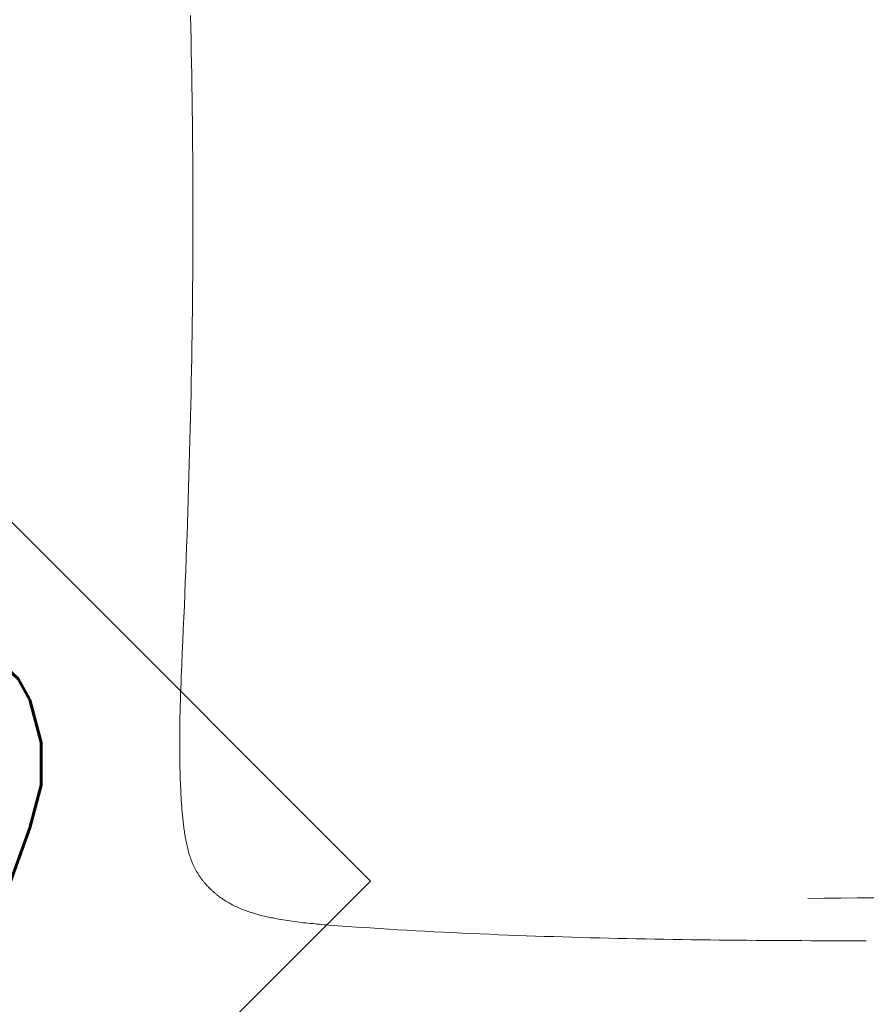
# Model space of a CAD drawing. Header units: millimetres. Extents: x -2074 to 12588, y -3630 to 101167.
# Tile 166 of 256: x 2979 to 3011, y 1552 to 1590. Entities that reach past the tile are written whole.
import ezdxf
from ezdxf.enums import TextEntityAlignment as Align

# ---------------------------------------------------------------- set-up
doc = ezdxf.new("R2010")
doc.units = ezdxf.units.MM
for name, color, linetype, lineweight in [('SelinAr_BUD_opisy', 7, 'Continuous', 20), ('SelinAr_BUD_opisy ścian', 7, 'Continuous', 20), ('SelinAr_BUD_wymiary', 7, 'Continuous', 18), ('SelinAr_WYP_armatura', 8, 'Continuous', 18)]:
    doc.layers.add(name, color=color, linetype=linetype, lineweight=lineweight)
doc.styles.add('style1', font='romans.shx', dxfattribs={"width": 0.6})
doc.dimstyles.new('ISO-25 Ania', dxfattribs={"dimtxt": 10, "dimasz": 5, "dimexe": 5, "dimexo": 0.625, "dimtad": 0, "dimrnd": 0.01, "dimtxsty": 'style1', "dimblk": 'ARCHTICK', "dimcen": 5, "dimdle": 5, "dimadec": 0, "dimazin": 0, "dimtfac": 1, "dimtmove": 0, "dimatfit": 3, "dimldrblk": 'ARCHTICK', "dimfxl": 0, "dimarcsym": 0})

# ---------------------------------------------------------------- blocks, each defined once
blk = doc.blocks.new('Umywalka KOŁO_bez barier')
at = {"linetype": 'Continuous'}
for points in [[(25.879, -28.631), (25.886, -29.257), (25.892, -29.884), (25.898, -30.511), (25.904, -31.138)], [(-7.621, -54.59), (-7.173, -54.58), (-6.725, -54.57), (-6.276, -54.561), (-5.828, -54.553), (-5.38, -54.545), (-4.931, -54.538), (-4.483, -54.531), (-4.035, -54.525), (-3.586, -54.52), (-3.138, -54.515), (-2.69, -54.511), (-2.241, -54.507), (-1.793, -54.504), (-1.345, -54.502), (-0.896, -54.501), (-0.448, -54.5), (0.001, -54.499), (0.002, -54.499)], [(27.515, -28.918), (27.515, -29.267), (27.515, -29.617), (27.514, -29.966), (27.514, -30.315), (27.513, -30.665), (27.512, -31.014), (27.511, -31.363), (27.509, -31.712), (27.508, -32.062), (27.506, -32.411), (27.503, -32.76), (27.501, -33.11), (27.498, -33.459), (27.495, -33.808), (27.492, -34.157), (27.488, -34.507), (27.484, -34.856), (27.48, -35.205), (27.475, -35.555), (27.47, -35.904), (27.464, -36.253), (27.459, -36.602), (27.453, -36.952), (27.446, -37.301), (27.439, -37.65), (27.432, -37.999), (27.424, -38.348), (27.416, -38.698), (27.408, -39.047), (27.399, -39.396), (27.39, -39.745), (27.38, -40.094), (27.369, -40.444), (27.359, -40.793), (27.348, -41.142), (27.336, -41.491), (27.324, -41.84), (27.311, -42.189), (27.298, -42.538), (27.284, -42.887), (27.27, -43.236), (27.255, -43.585), (27.239, -43.934), (27.223, -44.283), (27.207, -44.632), (27.19, -44.981), (27.172, -45.33), (27.153, -45.678), (27.134, -46.027), (27.115, -46.376), (27.094, -46.725), (27.073, -47.073), (27.063, -47.248), (27.052, -47.422), (27.04, -47.596), (27.029, -47.77), (27.006, -48.119), (26.982, -48.467), (26.97, -48.642), (26.957, -48.816), (26.945, -48.99), (26.932, -49.164), (26.918, -49.338), (26.911, -49.425), (26.904, -49.512), (26.897, -49.599), (26.889, -49.686), (26.881, -49.773), (26.873, -49.86), (26.865, -49.947), (26.856, -50.034), (26.847, -50.121), (26.837, -50.208), (26.828, -50.295), (26.818, -50.381), (26.807, -50.468), (26.796, -50.555), (26.785, -50.641), (26.773, -50.728), (26.76, -50.814), (26.748, -50.901), (26.734, -50.987), (26.72, -51.073), (26.706, -51.159), (26.691, -51.245), (26.681, -51.3), (26.67, -51.356), (26.66, -51.411), (26.649, -51.466), (26.638, -51.521), (26.626, -51.575), (26.615, -51.63), (26.603, -51.685), (26.59, -51.74), (26.577, -51.794), (26.564, -51.849), (26.551, -51.903), (26.537, -51.957), (26.522, -52.012), (26.508, -52.066), (26.492, -52.12), (26.477, -52.173), (26.46, -52.227), (26.443, -52.281), (26.426, -52.334), (26.408, -52.387), (26.39, -52.44), (26.371, -52.493), (26.351, -52.545), (26.331, -52.597), (26.31, -52.649), (26.288, -52.701), (26.266, -52.753), (26.243, -52.804), (26.219, -52.855), (26.195, -52.905), (26.17, -52.955), (26.144, -53.005), (26.118, -53.055), (26.091, -53.104), (26.063, -53.153), (26.034, -53.201), (26.005, -53.249), (25.975, -53.297), (25.944, -53.344), (25.913, -53.391), (25.881, -53.437), (25.848, -53.483), (25.815, -53.528), (25.78, -53.572), (25.763, -53.594), (25.745, -53.616), (25.728, -53.638), (25.71, -53.659), (25.692, -53.681), (25.673, -53.702), (25.655, -53.723), (25.636, -53.744), (25.617, -53.765), (25.598, -53.786), (25.579, -53.806), (25.56, -53.826), (25.54, -53.846), (25.521, -53.866), (25.501, -53.886), (25.481, -53.906), (25.46, -53.925), (25.44, -53.944), (25.419, -53.964), (25.399, -53.982), (25.378, -54.001), (25.357, -54.02), (25.336, -54.038), (25.314, -54.056), (25.293, -54.074), (25.271, -54.092), (25.249, -54.109), (25.227, -54.127), (25.205, -54.144), (25.182, -54.161), (25.16, -54.177), (25.137, -54.194), (25.114, -54.21), (25.091, -54.226), (25.068, -54.242), (25.045, -54.258), (25.021, -54.273), (24.998, -54.288), (24.974, -54.303), (24.95, -54.318), (24.926, -54.333), (24.902, -54.347), (24.878, -54.361), (24.853, -54.375), (24.829, -54.388), (24.804, -54.402), (24.779, -54.415), (24.754, -54.428), (24.729, -54.44), (24.704, -54.453), (24.679, -54.465), (24.654, -54.477), (24.628, -54.488), (24.602, -54.5), (24.577, -54.511), (24.551, -54.522), (24.525, -54.532), (24.499, -54.543), (24.473, -54.553), (24.446, -54.563), (24.42, -54.573), (24.394, -54.582), (24.341, -54.601), (24.288, -54.618), (24.234, -54.635), (24.18, -54.651), (24.126, -54.666), (24.072, -54.681), (24.018, -54.695), (23.963, -54.708), (23.909, -54.721), (23.854, -54.734), (23.799, -54.745), (23.745, -54.757), (23.69, -54.768), (23.634, -54.778), (23.579, -54.788), (23.524, -54.798), (23.469, -54.807), (23.413, -54.816), (23.358, -54.824), (23.303, -54.832), (23.247, -54.84), (23.191, -54.847), (23.136, -54.855), (23.08, -54.861), (23.025, -54.868), (22.969, -54.874), (22.913, -54.88), (22.857, -54.886), (22.746, -54.896), (22.634, -54.906), (22.522, -54.915), (22.411, -54.924), (22.299, -54.931), (22.187, -54.939), (22.075, -54.946), (21.963, -54.952), (21.851, -54.958), (21.739, -54.963), (21.627, -54.969), (21.515, -54.973), (21.403, -54.978), (21.291, -54.982), (21.179, -54.985), (21.067, -54.988), (20.955, -54.991), (20.843, -54.994), (20.731, -54.996), (20.619, -54.997), (20.507, -54.999), (20.395, -55), (20.282, -55.001), (20.17, -55.001), (20.058, -55.001), (19.946, -55.001), (19.834, -55.001), (19.722, -55), (19.61, -54.999), (19.498, -54.998), (19.386, -54.996), (19.274, -54.994), (19.049, -54.99), (18.825, -54.985), (18.601, -54.979), (18.377, -54.973), (18.153, -54.966), (17.929, -54.958), (17.705, -54.949), (17.481, -54.941), (17.257, -54.932), (17.033, -54.922), (16.585, -54.903), (16.137, -54.883), (15.689, -54.863), (15.241, -54.843), (14.793, -54.824), (14.345, -54.806), (13.897, -54.788), (13.449, -54.771), (13.001, -54.754), (12.553, -54.737), (12.105, -54.721), (11.657, -54.706), (11.208, -54.691), (10.76, -54.676), (10.312, -54.662), (9.864, -54.649), (9.416, -54.636), (8.967, -54.624), (8.519, -54.612), (8.071, -54.601), (7.623, -54.59), (7.174, -54.58), (6.726, -54.57), (6.278, -54.561), (5.829, -54.553), (5.381, -54.545), (4.933, -54.538), (4.484, -54.531), (4.036, -54.525), (3.588, -54.52), (3.139, -54.515), (2.691, -54.511), (2.243, -54.507), (1.794, -54.504), (1.346, -54.502), (0.897, -54.501), (0.449, -54.5), (0.001, -54.499)], [(0.001, -54.5), (0.002, -54.5)]]:
    blk.add_lwpolyline(points, dxfattribs=at)
blk = doc.blocks.new('_ArchTick')
at = {"color": 0, "linetype": 'ByBlock', "const_width": 0.15}
blk.add_lwpolyline([(-0.5, -0.5), (0.5, 0.5)], dxfattribs=at)
blk = doc.blocks.new('*D786')
at = {"layer": 'Defpoints', "color": 0}
for p in [(3039.657, 1750.241), (3039.657, 1710.241), (2937.157, 1522.241)]:
    blk.add_point(p, dxfattribs=at)
at = {"layer": 'SelinAr_BUD_wymiary', "color": 0, "lineweight": -2}
for p, q in [((3039.657, 1720.241), (3039.657, 1705.241)), ((2937.157, 1700.241), (2937.157, 1715.241)), ((2932.157, 1710.241), (2976.21, 1710.241)), ((3044.657, 1710.241), (3000.603, 1710.241))]:
    blk.add_line(p, q, dxfattribs=at)
at = {"layer": 'SelinAr_BUD_wymiary', "color": 0, "lineweight": -2, "xscale": 5, "yscale": 5, "zscale": 5, "rotation": 180}
blk.add_blockref('_ArchTick', (2937.157, 1710.241), dxfattribs=at)
at = {"layer": 'SelinAr_BUD_wymiary', "color": 0, "lineweight": -2, "xscale": 5, "yscale": 5, "zscale": 5}
blk.add_blockref('_ArchTick', (3039.657, 1710.241), dxfattribs=at)
at = {"layer": 'SelinAr_BUD_wymiary', "color": 0, "insert": (2988.407, 1710.241), "char_height": 10, "attachment_point": 5, "style": 'style1'}
blk.add_mtext('102,5', dxfattribs=at)
blk = doc.blocks.new('EQWEQW')
at = {"layer": 'SelinAr_BUD_opisy ścian', "ltscale": 5}
blk.add_lwpolyline([(14219.251, 15.244), (14244, 39.992), (14219.251, 64.741), (14194.503, 39.992)], close=True, dxfattribs=at)
blk = doc.blocks.new('ERRWERWE')
at = {"layer": 'SelinAr_BUD_opisy'}
blk.add_blockref('EQWEQW', (-10400.923, 400.195), dxfattribs=at)
at = {"layer": 'SelinAr_BUD_opisy ścian', "ltscale": 0.2, "style": 'style1', "width": 0.6}
blk.add_text('SW2', height=17, dxfattribs=at).set_placement((3818.328, 440.187), align=Align.MIDDLE_CENTER)

msp = doc.modelspace()

# ---------------------------------------------------------------- block references
at = {"layer": 'SelinAr_BUD_opisy ścian'}
msp.add_blockref('ERRWERWE', (-851.172, 1116.803), dxfattribs=at)
at = {"layer": 'SelinAr_WYP_armatura', "color": 211, "linetype": 'Continuous', "lineweight": 13, "rotation": 270}
msp.add_blockref('Umywalka KOŁO_bez barier', (3039.657, 1582.241), dxfattribs=at)

# ---------------------------------------------------------------- dimensions: what is measured, and where the dimension line sits
at = {"layer": 'SelinAr_BUD_wymiary'}
dim = msp.add_linear_dim(base=(3039.657, 1710.241), p1=(2937.157, 1522.241), p2=(3039.657, 1750.241), dimstyle='ISO-25 Ania', override={"dimtmove": 1, "dimfxl": 10, "dimarcsym": 2}, dxfattribs=at)
dim.commit()
dim.dimension.update_dxf_attribs({"geometry": '*D786', "text_midpoint": (2988.407, 1710.241)})

doc.saveas('drawing.dxf')
